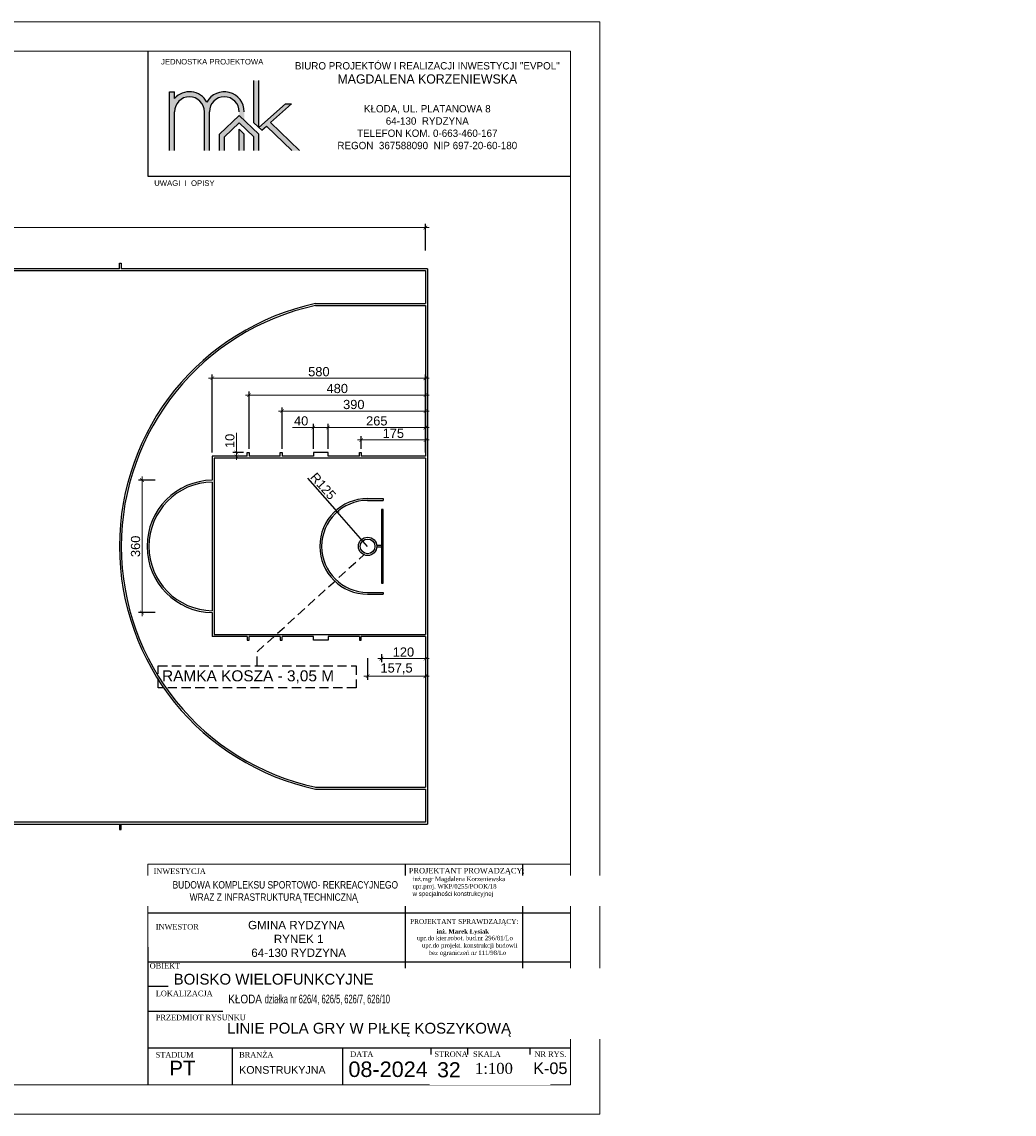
# Model space of a CAD drawing. Header units: millimetres. Extents: x 84430 to 404885, y 51857 to 208651.
# Tile 5 of 8: x 96489 to 99189, y 52821 to 55791. Entities that reach past the tile are written whole.
import ezdxf

# ---------------------------------------------------------------- set-up
doc = ezdxf.new("R2010")
doc.units = ezdxf.units.MM
doc.header["$LTSCALE"] = 100
doc.linetypes.add('DASHED2', pattern=[0.375, 0.25, -0.125])
for name, color, linetype in [('! OPISY', 4, 'Continuous'), ('6.Kosz', 152, 'Continuous'), ('Drzwi', 1, 'Continuous'), ('Okno', 4, 'Continuous'), ('Warstwa1', 1, 'Continuous'), ('Warstwa4', 4, 'Continuous'), ('Ściany', 1, 'Continuous')]:
    doc.layers.add(name, color=color, linetype=linetype)
doc.layers.add('Wentyl', color=4, linetype='Continuous', lineweight=18)
doc.styles.add('styl1', font='ARIAL.TTF', dxfattribs={"height": 25})
doc.styles.add('styl3', font='TIMES.TTF', dxfattribs={"height": 200})
doc.styles.add('styl4', font='TIMES.TTF', dxfattribs={"height": 600})
doc.styles.add('style4', font='TIMES.TTF', dxfattribs={"height": 15})
doc.dimstyles.new('ISO-25', dxfattribs={"dimtxt": 2.5, "dimasz": 2.5, "dimexe": 1.25, "dimexo": 0.625, "dimtad": 1, "dimtxsty": 'Standard', "dimcen": 2.5, "dimadec": 0, "dimazin": 0, "dimtfac": 1, "dimtmove": 0, "dimatfit": 3, "dimfxl": 1, "dimarcsym": 0})
doc.dimstyles.new('ISO-25$0', dxfattribs={"dimtxt": 10, "dimasz": 10, "dimexe": 5, "dimexo": 12, "dimgap": 2, "dimtad": 1, "dimdec": 0, "dimtxsty": 'Standard', "dimblk": 'ARCHTICK', "dimcen": 2.5, "dimdle": 5, "dimadec": 0, "dimazin": 0, "dimtfac": 1, "dimtdec": 0, "dimtmove": 0, "dimatfit": 3, "dimfxl": 1, "dimlwd": 0, "dimarcsym": 0})

# ---------------------------------------------------------------- blocks, each defined once
blk = doc.blocks.new('_ArchTick')
at = {"layer": 'Ściany', "color": 0, "const_width": 0.15}
blk.add_lwpolyline([(-0.5, -0.5), (0.5, 0.5)], dxfattribs=at)
blk = doc.blocks.new('*D145')
at = {"layer": '6.Kosz', "color": 1, "lineweight": 0}
blk.add_line((97597.2, 54059.3), (97457.2, 54059.3), dxfattribs=at)
at = {"layer": '6.Kosz', "color": 1, "lineweight": -2}
for p, q in [((97467.2, 54071.6), (97467.2, 54049.3)), ((97587.2, 54071.2), (97587.2, 54049.3))]:
    blk.add_line(p, q, dxfattribs=at)
at = {"layer": 'Defpoints', "color": 0}
for p in [(97467.2, 54081.6), (97467.2, 54059.3), (97587.2, 54081.2)]:
    blk.add_point(p, dxfattribs=at)
at = {"layer": '6.Kosz', "color": 1, "lineweight": 0, "xscale": 10, "yscale": 10, "zscale": 10, "rotation": 180}
blk.add_blockref('_ArchTick', (97467.2, 54059.3), dxfattribs=at)
at = {"layer": '6.Kosz', "color": 1, "lineweight": 0, "xscale": 10, "yscale": 10, "zscale": 10}
blk.add_blockref('_ArchTick', (97587.2, 54059.3), dxfattribs=at)
at = {"layer": '6.Kosz', "color": 4, "insert": (97527.2, 54077), "char_height": 25, "attachment_point": 5, "style": 'styl1'}
blk.add_mtext('120', dxfattribs=at)
blk = doc.blocks.new('*D146')
at = {"layer": '6.Kosz', "color": 1, "lineweight": -2}
for p, q in [((97429.7, 54060.5), (97429.7, 54001.6)), ((97587.2, 54061.2), (97587.2, 54001.6))]:
    blk.add_line(p, q, dxfattribs=at)
at = {"layer": '6.Kosz', "color": 1, "lineweight": 0}
blk.add_line((97597.2, 54011.6), (97419.7, 54011.6), dxfattribs=at)
at = {"layer": 'Defpoints', "color": 0}
for p in [(97429.7, 54070.5), (97587.2, 54071.2), (97429.7, 54011.6)]:
    blk.add_point(p, dxfattribs=at)
at = {"layer": '6.Kosz', "color": 1, "lineweight": 0, "xscale": 10, "yscale": 10, "zscale": 10, "rotation": 180}
blk.add_blockref('_ArchTick', (97429.7, 54011.6), dxfattribs=at)
at = {"layer": '6.Kosz', "color": 1, "lineweight": 0, "xscale": 10, "yscale": 10, "zscale": 10}
blk.add_blockref('_ArchTick', (97587.2, 54011.6), dxfattribs=at)
at = {"layer": '6.Kosz', "color": 4, "insert": (97508.5, 54031.6), "char_height": 25, "attachment_point": 5, "style": 'styl1'}
blk.add_mtext('157,5', dxfattribs=at)
blk = doc.blocks.new('*D147')
at = {"layer": '6.Kosz', "color": 1, "lineweight": -2}
for p in [(97265.9, 54549.9), (97429.7, 54364.5)]:
    blk.add_line(p, (97347, 54458.1), dxfattribs=at)
at = {"layer": 'Defpoints', "color": 0}
for p in [(97347, 54458.1), (97429.7, 54364.5)]:
    blk.add_point(p, dxfattribs=at)
at = {"layer": '6.Kosz', "color": 1, "lineweight": -2, "xscale": 10, "yscale": 10, "zscale": 10, "rotation": 311.4705623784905}
blk.add_blockref('_ArchTick', (97347, 54458.1), dxfattribs=at)
at = {"layer": '6.Kosz', "color": 4, "insert": (97308.8, 54528.2), "char_height": 25, "attachment_point": 5, "rotation": 311.4706, "style": 'styl1'}
blk.add_mtext('R125', dxfattribs=at)
blk = doc.blocks.new('*D148')
at = {"layer": '6.Kosz', "color": 1, "lineweight": 0}
blk.add_line((97402.2, 54653.9), (97597.2, 54653.9), dxfattribs=at)
at = {"layer": '6.Kosz', "color": 1, "lineweight": -2}
for p, q in [((97412.2, 54629.5), (97412.2, 54663.9)), ((97587.2, 54634.9), (97587.2, 54663.9))]:
    blk.add_line(p, q, dxfattribs=at)
at = {"layer": 'Defpoints', "color": 0}
for p in [(97587.2, 54653.9), (97412.2, 54619.5), (97587.2, 54624.9)]:
    blk.add_point(p, dxfattribs=at)
at = {"layer": '6.Kosz', "color": 1, "lineweight": 0, "xscale": 10, "yscale": 10, "zscale": 10, "rotation": 180}
blk.add_blockref('_ArchTick', (97412.2, 54653.9), dxfattribs=at)
at = {"layer": '6.Kosz', "color": 1, "lineweight": 0, "xscale": 10, "yscale": 10, "zscale": 10}
blk.add_blockref('_ArchTick', (97587.2, 54653.9), dxfattribs=at)
at = {"layer": '6.Kosz', "color": 4, "insert": (97499.7, 54671.7), "char_height": 25, "attachment_point": 5, "style": 'styl1'}
blk.add_mtext('175', dxfattribs=at)
blk = doc.blocks.new('*D149')
at = {"layer": '6.Kosz', "color": 1, "lineweight": 0}
blk.add_line((97312.2, 54687.7), (97597.2, 54687.7), dxfattribs=at)
at = {"layer": '6.Kosz', "color": 1, "lineweight": -2}
for p, q in [((97322.2, 54629.5), (97322.2, 54697.7)), ((97587.2, 54644.9), (97587.2, 54697.7))]:
    blk.add_line(p, q, dxfattribs=at)
at = {"layer": 'Defpoints', "color": 0}
for p in [(97587.2, 54687.7), (97322.2, 54619.5), (97587.2, 54634.9)]:
    blk.add_point(p, dxfattribs=at)
at = {"layer": '6.Kosz', "color": 1, "lineweight": 0, "xscale": 10, "yscale": 10, "zscale": 10, "rotation": 180}
blk.add_blockref('_ArchTick', (97322.2, 54687.7), dxfattribs=at)
at = {"layer": '6.Kosz', "color": 1, "lineweight": 0, "xscale": 10, "yscale": 10, "zscale": 10}
blk.add_blockref('_ArchTick', (97587.2, 54687.7), dxfattribs=at)
at = {"layer": '6.Kosz', "color": 4, "insert": (97454.7, 54705.5), "char_height": 25, "attachment_point": 5, "style": 'styl1'}
blk.add_mtext('265', dxfattribs=at)
blk = doc.blocks.new('*D150')
at = {"layer": '6.Kosz', "color": 1, "lineweight": 0}
for p, q in [((97282.2, 54687.7), (97225.5, 54687.7)), ((97332.2, 54687.7), (97282.2, 54687.7))]:
    blk.add_line(p, q, dxfattribs=at)
at = {"layer": '6.Kosz', "color": 1, "lineweight": -2}
for p, q in [((97282.2, 54629.5), (97282.2, 54697.7)), ((97322.2, 54639.5), (97322.2, 54697.7))]:
    blk.add_line(p, q, dxfattribs=at)
at = {"layer": 'Defpoints', "color": 0}
for p in [(97282.2, 54687.7), (97282.2, 54619.5), (97322.2, 54629.5)]:
    blk.add_point(p, dxfattribs=at)
at = {"layer": '6.Kosz', "color": 1, "lineweight": 0, "xscale": 10, "yscale": 10, "zscale": 10, "rotation": 180}
blk.add_blockref('_ArchTick', (97282.2, 54687.7), dxfattribs=at)
at = {"layer": '6.Kosz', "color": 1, "lineweight": 0, "xscale": 10, "yscale": 10, "zscale": 10}
blk.add_blockref('_ArchTick', (97322.2, 54687.7), dxfattribs=at)
at = {"layer": '6.Kosz', "color": 4, "insert": (97248.9, 54705.5), "char_height": 25, "attachment_point": 5, "style": 'styl1'}
blk.add_mtext('40', dxfattribs=at)
blk = doc.blocks.new('*D151')
at = {"layer": '6.Kosz', "color": 1, "lineweight": -2}
for p, q in [((97197.2, 54629.5), (97197.2, 54742.4)), ((97587.2, 54619.5), (97587.2, 54742.4))]:
    blk.add_line(p, q, dxfattribs=at)
at = {"layer": '6.Kosz', "color": 1, "lineweight": 0}
blk.add_line((97187.2, 54732.4), (97597.2, 54732.4), dxfattribs=at)
at = {"layer": 'Defpoints', "color": 0}
for p in [(97587.2, 54732.4), (97197.2, 54619.5), (97587.2, 54609.5)]:
    blk.add_point(p, dxfattribs=at)
at = {"layer": '6.Kosz', "color": 1, "lineweight": 0, "xscale": 10, "yscale": 10, "zscale": 10, "rotation": 180}
blk.add_blockref('_ArchTick', (97197.2, 54732.4), dxfattribs=at)
at = {"layer": '6.Kosz', "color": 1, "lineweight": 0, "xscale": 10, "yscale": 10, "zscale": 10}
blk.add_blockref('_ArchTick', (97587.2, 54732.4), dxfattribs=at)
at = {"layer": '6.Kosz', "color": 4, "insert": (97392.2, 54750.1), "char_height": 25, "attachment_point": 5, "style": 'styl1'}
blk.add_mtext('390', dxfattribs=at)
blk = doc.blocks.new('*D152')
at = {"layer": '6.Kosz', "color": 1, "lineweight": 0}
blk.add_line((97097.2, 54775.8), (97597.2, 54775.8), dxfattribs=at)
at = {"layer": '6.Kosz', "color": 1, "lineweight": -2}
for p, q in [((97107.2, 54629.5), (97107.2, 54785.8)), ((97587.2, 54629.5), (97587.2, 54785.8))]:
    blk.add_line(p, q, dxfattribs=at)
at = {"layer": 'Defpoints', "color": 0}
for p in [(97587.2, 54775.8), (97107.2, 54619.5), (97587.2, 54619.5)]:
    blk.add_point(p, dxfattribs=at)
at = {"layer": '6.Kosz', "color": 1, "lineweight": 0, "xscale": 10, "yscale": 10, "zscale": 10, "rotation": 180}
blk.add_blockref('_ArchTick', (97107.2, 54775.8), dxfattribs=at)
at = {"layer": '6.Kosz', "color": 1, "lineweight": 0, "xscale": 10, "yscale": 10, "zscale": 10}
blk.add_blockref('_ArchTick', (97587.2, 54775.8), dxfattribs=at)
at = {"layer": '6.Kosz', "color": 4, "insert": (97347.2, 54793.6), "char_height": 25, "attachment_point": 5, "style": 'styl1'}
blk.add_mtext('480', dxfattribs=at)
blk = doc.blocks.new('*D153')
at = {"layer": '6.Kosz', "color": 1, "lineweight": -2}
for p, q in [((97007.2, 54619.5), (97007.2, 54831.7)), ((97587.2, 54639.5), (97587.2, 54831.7))]:
    blk.add_line(p, q, dxfattribs=at)
at = {"layer": '6.Kosz', "color": 1, "lineweight": 0}
blk.add_line((96997.2, 54821.7), (97597.2, 54821.7), dxfattribs=at)
at = {"layer": 'Defpoints', "color": 0}
for p in [(97587.2, 54821.7), (97587.2, 54629.5), (97007.2, 54609.5)]:
    blk.add_point(p, dxfattribs=at)
at = {"layer": '6.Kosz', "color": 1, "lineweight": 0, "xscale": 10, "yscale": 10, "zscale": 10, "rotation": 180}
blk.add_blockref('_ArchTick', (97007.2, 54821.7), dxfattribs=at)
at = {"layer": '6.Kosz', "color": 1, "lineweight": 0, "xscale": 10, "yscale": 10, "zscale": 10}
blk.add_blockref('_ArchTick', (97587.2, 54821.7), dxfattribs=at)
at = {"layer": '6.Kosz', "color": 4, "insert": (97297.2, 54839.4), "char_height": 25, "attachment_point": 5, "style": 'styl1'}
blk.add_mtext('580', dxfattribs=at)
blk = doc.blocks.new('*D154')
at = {"layer": '6.Kosz', "color": 1, "lineweight": 0}
for p, q in [((97072.9, 54619.5), (97072.9, 54672.8)), ((97072.9, 54599.5), (97072.9, 54619.5))]:
    blk.add_line(p, q, dxfattribs=at)
at = {"layer": '6.Kosz', "color": 1, "lineweight": -2}
for p, q in [((97092.2, 54619.5), (97062.9, 54619.5)), ((97092.2, 54609.5), (97062.9, 54609.5))]:
    blk.add_line(p, q, dxfattribs=at)
at = {"layer": 'Defpoints', "color": 0}
for p in [(97072.9, 54619.5), (97102.2, 54619.5), (97102.2, 54609.5)]:
    blk.add_point(p, dxfattribs=at)
at = {"layer": '6.Kosz', "color": 1, "lineweight": 0, "xscale": 10, "yscale": 10, "zscale": 10}
for p, rotation in [((97072.9, 54619.5), 90), ((97072.9, 54609.5), 270)]:
    blk.add_blockref('_ArchTick', p, dxfattribs=dict(at, rotation=rotation))
at = {"layer": '6.Kosz', "color": 4, "insert": (97055.1, 54651.2), "char_height": 25, "attachment_point": 5, "rotation": 90, "style": 'styl1'}
blk.add_mtext('10', dxfattribs=at)
blk = doc.blocks.new('*D156')
at = {"layer": '6.Kosz', "color": 1, "lineweight": 0}
blk.add_line((94777.2, 55231.3), (97597.2, 55231.3), dxfattribs=at)
at = {"layer": '6.Kosz', "color": 1, "lineweight": -2}
for p, q in [((94787.2, 55169.3), (94787.2, 55241.3)), ((97587.2, 55169.3), (97587.2, 55241.3))]:
    blk.add_line(p, q, dxfattribs=at)
at = {"layer": 'Defpoints', "color": 0}
for p in [(97587.2, 55231.3), (94787.2, 55159.3), (97587.2, 55159.3)]:
    blk.add_point(p, dxfattribs=at)
at = {"layer": '6.Kosz', "color": 1, "lineweight": 0, "xscale": 10, "yscale": 10, "zscale": 10, "rotation": 180}
blk.add_blockref('_ArchTick', (94787.2, 55231.3), dxfattribs=at)
at = {"layer": '6.Kosz', "color": 1, "lineweight": 0, "xscale": 10, "yscale": 10, "zscale": 10}
blk.add_blockref('_ArchTick', (97587.2, 55231.3), dxfattribs=at)
at = {"layer": '6.Kosz', "color": 4, "insert": (96187.2, 55249.1), "char_height": 25, "attachment_point": 5, "style": 'styl1'}
blk.add_mtext('2800', dxfattribs=at)
blk = doc.blocks.new('*D157')
at = {"layer": '6.Kosz', "color": 1, "lineweight": -2}
for p, q in [((96851.6, 54544.5), (96806.3, 54544.5)), ((96851.6, 54184.5), (96806.3, 54184.5))]:
    blk.add_line(p, q, dxfattribs=at)
at = {"layer": '6.Kosz', "color": 1, "lineweight": 0}
blk.add_line((96816.3, 54554.5), (96816.3, 54174.5), dxfattribs=at)
at = {"layer": 'Defpoints', "color": 0}
for p in [(96861.6, 54544.5), (96816.3, 54184.5), (96861.6, 54184.5)]:
    blk.add_point(p, dxfattribs=at)
at = {"layer": '6.Kosz', "color": 1, "lineweight": 0, "xscale": 10, "yscale": 10, "zscale": 10}
for p, rotation in [((96816.3, 54544.5), 90), ((96816.3, 54184.5), 270)]:
    blk.add_blockref('_ArchTick', p, dxfattribs=dict(at, rotation=rotation))
at = {"layer": '6.Kosz', "color": 4, "insert": (96798.5, 54364.5), "char_height": 25, "attachment_point": 5, "rotation": 90, "style": 'styl1'}
blk.add_mtext('360', dxfattribs=at)

msp = doc.modelspace()

# ---------------------------------------------------------------- hatches: boundary and pattern name
h = msp.add_hatch(color=256)
h.paths.add_polyline_path([(96890.733, 55440.686), (96890.733, 55600.488), (96904.392, 55600.488), (96904.392, 55582.217, -0.51719898), (96992.445, 55572.573, -0.77390695), (97094.157, 55546.218), (97094.157, 55523.167), (97080.499, 55536.239), (97080.499, 55546.218, 1), (96999.274, 55546.218), (96999.274, 55440.686), (96985.616, 55440.686), (96985.616, 55546.218, 1), (96904.392, 55546.218), (96904.392, 55440.686)])
h.paths.add_polyline_path([(97141.671, 55495.72), (97154.469, 55507.104), (97223.867, 55440.686), (97244.564, 55440.686), (97165.195, 55516.646), (97222.307, 55567.45), (97206.606, 55567.45), (97134.108, 55502.959)])
h.paths.add_polyline_path([(97120.45, 55631.165), (97120.45, 55516.031), (97134.108, 55502.959), (97134.108, 55631.165)])
h.paths.add_polyline_path([(97080.499, 55440.686), (97080.499, 55498.404), (97094.157, 55485.332), (97094.157, 55440.686)])
h = msp.add_hatch(color=256)
h.paths.add_polyline_path([(96890.733, 55440.686), (96890.733, 55600.488), (96904.392, 55600.488), (96904.392, 55582.217, -0.51719898), (96992.445, 55572.573, -0.77390695), (97094.157, 55546.218), (97094.157, 55523.167), (97080.499, 55536.239), (97080.499, 55546.218, 1), (96999.274, 55546.218), (96999.274, 55440.686), (96985.616, 55440.686), (96985.616, 55546.218, 1), (96904.392, 55546.218), (96904.392, 55440.686)])
h.paths.add_polyline_path([(97141.671, 55495.72), (97154.469, 55507.104), (97223.867, 55440.686), (97244.564, 55440.686), (97165.195, 55516.646), (97222.307, 55567.45), (97206.606, 55567.45), (97134.108, 55502.959)])
h.paths.add_polyline_path([(97120.45, 55631.165), (97120.45, 55516.031), (97134.108, 55502.959), (97134.108, 55631.165)])
h.paths.add_polyline_path([(97080.499, 55440.686), (97080.499, 55498.404), (97094.157, 55485.332), (97094.157, 55440.686)])
h = msp.add_hatch(color=256)
h.paths.add_polyline_path([(96890.733, 55440.686), (96890.733, 55600.488), (96904.392, 55600.488), (96904.392, 55582.217, -0.51719898), (96992.445, 55572.573, -0.77390695), (97094.157, 55546.218), (97094.157, 55523.167), (97080.499, 55536.239), (97080.499, 55546.218, 1), (96999.274, 55546.218), (96999.274, 55440.686), (96985.616, 55440.686), (96985.616, 55546.218, 1), (96904.392, 55546.218), (96904.392, 55440.686)])
h.paths.add_polyline_path([(97141.671, 55495.72), (97154.469, 55507.104), (97223.867, 55440.686), (97244.564, 55440.686), (97165.195, 55516.646), (97222.307, 55567.45), (97206.606, 55567.45), (97134.108, 55502.959)])
h.paths.add_polyline_path([(97120.45, 55631.165), (97120.45, 55516.031), (97134.108, 55502.959), (97134.108, 55631.165)])
h.paths.add_polyline_path([(97080.499, 55440.686), (97080.499, 55498.404), (97094.157, 55485.332), (97094.157, 55440.686)])
h = msp.add_hatch(color=256)
h.paths.add_polyline_path([(96890.733, 55440.686), (96890.733, 55600.488), (96904.392, 55600.488), (96904.392, 55582.217, -0.51719898), (96992.445, 55572.573, -0.77390695), (97094.157, 55546.218), (97094.157, 55523.167), (97080.499, 55536.239), (97080.499, 55546.218, 1), (96999.274, 55546.218), (96999.274, 55440.686), (96985.616, 55440.686), (96985.616, 55546.218, 1), (96904.392, 55546.218), (96904.392, 55440.686)])
h.paths.add_polyline_path([(97141.671, 55495.72), (97154.469, 55507.104), (97223.867, 55440.686), (97244.564, 55440.686), (97165.195, 55516.646), (97222.307, 55567.45), (97206.606, 55567.45), (97134.108, 55502.959)])
h.paths.add_polyline_path([(97120.45, 55631.165), (97120.45, 55516.031), (97134.108, 55502.959), (97134.108, 55631.165)])
h.paths.add_polyline_path([(97080.499, 55440.686), (97080.499, 55498.404), (97094.157, 55485.332), (97094.157, 55440.686)])
msp.add_hatch(color=132).paths.add_polyline_path([(97026.89, 55440.686), (97026.89, 55484.932), (97080.499, 55536.239), (97094.157, 55523.167), (97134.108, 55484.932), (97134.108, 55440.686), (97120.45, 55440.686), (97120.45, 55478.195), (97080.499, 55516.431), (97040.548, 55478.195), (97040.548, 55440.686)])
msp.add_hatch(color=132).paths.add_polyline_path([(97026.89, 55440.686), (97026.89, 55484.932), (97080.499, 55536.239), (97094.157, 55523.167), (97134.108, 55484.932), (97134.108, 55440.686), (97120.45, 55440.686), (97120.45, 55478.195), (97080.499, 55516.431), (97040.548, 55478.195), (97040.548, 55440.686)])
msp.add_hatch(color=132).paths.add_polyline_path([(97026.89, 55440.686), (97026.89, 55484.932), (97080.499, 55536.239), (97094.157, 55523.167), (97134.108, 55484.932), (97134.108, 55440.686), (97120.45, 55440.686), (97120.45, 55478.195), (97080.499, 55516.431), (97040.548, 55478.195), (97040.548, 55440.686)])
msp.add_hatch(color=132).paths.add_polyline_path([(97026.89, 55440.686), (97026.89, 55484.932), (97080.499, 55536.239), (97094.157, 55523.167), (97134.108, 55484.932), (97134.108, 55440.686), (97120.45, 55440.686), (97120.45, 55478.195), (97080.499, 55516.431), (97040.548, 55478.195), (97040.548, 55440.686)])

# ---------------------------------------------------------------- linework, layer by layer
for p, q in [((97120.45, 55516.031), (97120.45, 55631.165)), ((97120.45, 55516.031), (97120.45, 55631.165)), ((97120.45, 55516.031), (97120.45, 55631.165)), ((97120.45, 55516.031), (97120.45, 55631.165)), ((97134.108, 55502.959), (97134.108, 55631.165)), ((97134.108, 55502.959), (97134.108, 55631.165)), ((97134.108, 55502.959), (97134.108, 55631.165)), ((97134.108, 55502.959), (97134.108, 55631.165)), ((96890.733, 55440.686), (96890.733, 55600.488)), ((96890.733, 55600.488), (96904.392, 55600.488)), ((96890.733, 55440.686), (96890.733, 55600.488)), ((96890.733, 55600.488), (96904.392, 55600.488)), ((96890.733, 55600.488), (96904.392, 55600.488)), ((96890.733, 55440.686), (96890.733, 55600.488)), ((96890.733, 55600.488), (96904.392, 55600.488)), ((96890.733, 55440.686), (96890.733, 55600.488)), ((96904.392, 55582.217), (96904.392, 55600.488)), ((96904.392, 55582.217), (96904.392, 55600.488)), ((96904.392, 55582.217), (96904.392, 55600.488)), ((96904.392, 55582.217), (96904.392, 55600.488)), ((96904.392, 55440.686), (96904.392, 55546.218)), ((96904.392, 55440.686), (96904.392, 55546.218)), ((96904.392, 55440.686), (96904.392, 55546.218)), ((96904.392, 55440.686), (96904.392, 55546.218)), ((96985.616, 55440.686), (96985.616, 55546.218)), ((96985.616, 55440.686), (96985.616, 55546.218)), ((96985.616, 55440.686), (96985.616, 55546.218)), ((96985.616, 55440.686), (96985.616, 55546.218)), ((96999.274, 55440.686), (96999.274, 55546.218)), ((96999.274, 55440.686), (96999.274, 55546.218)), ((96999.274, 55440.686), (96999.274, 55546.218)), ((96999.274, 55440.686), (96999.274, 55546.218)), ((97134.108, 55502.959), (97206.606, 55567.45)), ((97134.108, 55502.959), (97206.606, 55567.45)), ((97134.108, 55502.959), (97206.606, 55567.45)), ((97134.108, 55502.959), (97206.606, 55567.45)), ((97165.195, 55516.646), (97222.307, 55567.45)), ((97165.195, 55516.646), (97222.307, 55567.45)), ((97165.195, 55516.646), (97222.307, 55567.45)), ((97165.195, 55516.646), (97222.307, 55567.45)), ((97206.606, 55567.45), (97222.307, 55567.45)), ((97206.606, 55567.45), (97222.307, 55567.45)), ((97206.606, 55567.45), (97222.307, 55567.45)), ((97206.606, 55567.45), (97222.307, 55567.45)), ((97120.45, 55516.031), (97141.671, 55495.72)), ((97120.45, 55516.031), (97141.671, 55495.72)), ((97120.45, 55516.031), (97141.671, 55495.72)), ((97120.45, 55516.031), (97141.671, 55495.72)), ((97165.195, 55516.646), (97244.564, 55440.686)), ((97165.195, 55516.646), (97244.564, 55440.686)), ((97165.195, 55516.646), (97244.564, 55440.686)), ((97165.195, 55516.646), (97244.564, 55440.686)), ((97080.499, 55440.686), (97080.499, 55498.404)), ((97080.499, 55498.404), (97094.157, 55485.332)), ((97080.499, 55440.686), (97080.499, 55498.404)), ((97080.499, 55498.404), (97094.157, 55485.332)), ((97080.499, 55498.404), (97094.157, 55485.332)), ((97080.499, 55440.686), (97080.499, 55498.404)), ((97080.499, 55498.404), (97094.157, 55485.332)), ((97080.499, 55440.686), (97080.499, 55498.404)), ((97094.157, 55440.686), (97094.157, 55485.332)), ((97094.157, 55440.686), (97094.157, 55485.332)), ((97094.157, 55440.686), (97094.157, 55485.332)), ((97094.157, 55440.686), (97094.157, 55485.332)), ((97141.671, 55495.72), (97154.469, 55507.104)), ((97141.671, 55495.72), (97154.469, 55507.104)), ((97141.671, 55495.72), (97154.469, 55507.104)), ((97141.671, 55495.72), (97154.469, 55507.104)), ((97154.469, 55507.104), (97223.867, 55440.686)), ((97154.469, 55507.104), (97223.867, 55440.686)), ((97154.469, 55507.104), (97223.867, 55440.686)), ((97154.469, 55507.104), (97223.867, 55440.686))]:
    msp.add_line(p, q)
at = {"color": 132}
for p, q in [((97080.499, 55536.239), (97026.89, 55484.932)), ((97080.499, 55536.239), (97026.89, 55484.932)), ((97080.499, 55536.239), (97026.89, 55484.932)), ((97080.499, 55536.239), (97026.89, 55484.932)), ((97080.499, 55516.431), (97040.548, 55478.195)), ((97080.499, 55516.431), (97040.548, 55478.195)), ((97080.499, 55516.431), (97040.548, 55478.195)), ((97080.499, 55516.431), (97040.548, 55478.195)), ((97080.499, 55536.239), (97134.108, 55484.932)), ((97080.499, 55536.239), (97134.108, 55484.932)), ((97080.499, 55536.239), (97134.108, 55484.932)), ((97080.499, 55536.239), (97134.108, 55484.932)), ((97080.499, 55516.431), (97120.45, 55478.195)), ((97080.499, 55516.431), (97120.45, 55478.195)), ((97080.499, 55516.431), (97120.45, 55478.195)), ((97080.499, 55516.431), (97120.45, 55478.195)), ((97026.89, 55440.686), (97026.89, 55484.932)), ((97026.89, 55440.686), (97026.89, 55484.932)), ((97026.89, 55440.686), (97026.89, 55484.932)), ((97026.89, 55440.686), (97026.89, 55484.932)), ((97134.108, 55440.686), (97134.108, 55484.932)), ((97134.108, 55440.686), (97134.108, 55484.932)), ((97134.108, 55440.686), (97134.108, 55484.932)), ((97134.108, 55440.686), (97134.108, 55484.932)), ((97040.548, 55440.686), (97040.548, 55478.195)), ((97040.548, 55440.686), (97040.548, 55478.195)), ((97040.548, 55440.686), (97040.548, 55478.195)), ((97040.548, 55440.686), (97040.548, 55478.195)), ((97120.45, 55440.686), (97120.45, 55478.195)), ((97120.45, 55440.686), (97120.45, 55478.195)), ((97120.45, 55440.686), (97120.45, 55478.195)), ((97120.45, 55440.686), (97120.45, 55478.195))]:
    msp.add_line(p, q, dxfattribs=at)
for centre, radius, start, end in [((96945.004, 55546.218), 54.271, 29.053853, 138.445689), ((96945.004, 55546.218), 54.271, 29.053853, 138.445689), ((96945.004, 55546.218), 54.271, 29.053853, 138.445689), ((96945.004, 55546.218), 54.271, 29.053853, 138.445689), ((97039.887, 55546.218), 54.271, 0, 150.946147), ((97039.887, 55546.218), 54.271, 0, 150.946147), ((97039.887, 55546.218), 54.271, 0, 150.946147), ((97039.887, 55546.218), 54.271, 0, 150.946147), ((96945.004, 55546.218), 40.612, 0, 180), ((96945.004, 55546.218), 40.612, 0, 180), ((96945.004, 55546.218), 40.612, 0, 180), ((96945.004, 55546.218), 40.612, 0, 180), ((97039.887, 55546.218), 40.612, 0, 180), ((97039.887, 55546.218), 40.612, 0, 180), ((97039.887, 55546.218), 40.612, 0, 180), ((97039.887, 55546.218), 40.612, 0, 180)]:
    msp.add_arc(centre, radius, start, end)
at = {"layer": '6.Kosz', "linetype": 'ByBlock'}
for p, q in [((96754.749, 55119.468), (96189.749, 55119.468)), ((97592.249, 55119.468), (96759.749, 55119.468)), ((97592.249, 55119.468), (97592.249, 53609.468)), ((96189.749, 53609.468), (96687.249, 53609.468)), ((96687.249, 53609.468), (97592.249, 53609.468))]:
    msp.add_line(p, q, dxfattribs=at)
at = {"layer": '6.Kosz'}
for p, q in [((96189.749, 55114.468), (97587.249, 55114.468)), ((97587.249, 55114.468), (97587.249, 55024.468)), ((97288.249, 55024.468), (97587.249, 55024.468)), ((97288.249, 55019.468), (97587.249, 55019.468)), ((97587.249, 55019.468), (97587.249, 54609.468)), ((97322.249, 54619.468), (97282.249, 54619.468)), ((97282.249, 54619.468), (97282.249, 54609.468)), ((97322.249, 54609.468), (97322.249, 54619.468)), ((97007.249, 54609.468), (97007.249, 54544.451)), ((97102.249, 54609.468), (97007.249, 54609.468)), ((97587.249, 54604.468), (97012.249, 54604.468)), ((97012.249, 54604.468), (97012.249, 54124.468)), ((97192.249, 54609.468), (97107.249, 54609.468)), ((97282.249, 54609.468), (97197.249, 54609.468)), ((97407.249, 54609.468), (97322.249, 54609.468)), ((97587.249, 54609.468), (97412.249, 54609.468)), ((97587.249, 54604.468), (97587.249, 54124.468)), ((97007.249, 54539.45), (97007.249, 54189.486)), ((97429.749, 54494.468), (97472.249, 54494.468)), ((97429.749, 54489.468), (97472.249, 54489.468)), ((97472.249, 54494.468), (97472.249, 54489.468)), ((97467.249, 54366.968), (97454.624, 54366.968)), ((97467.249, 54361.968), (97454.624, 54361.968)), ((97429.749, 54239.468), (97472.249, 54239.468)), ((97429.749, 54234.468), (97472.249, 54234.468)), ((97472.249, 54239.468), (97472.249, 54234.468)), ((97007.249, 54184.486), (97007.249, 54119.468)), ((97102.249, 54119.468), (97007.249, 54119.468)), ((97012.249, 54124.468), (97587.249, 54124.468)), ((97192.249, 54119.468), (97107.249, 54119.468)), ((97282.249, 54119.468), (97197.249, 54119.468)), ((97282.249, 54109.468), (97282.249, 54119.468)), ((97322.249, 54119.468), (97322.249, 54109.468)), ((97407.249, 54119.468), (97322.249, 54119.468)), ((97587.249, 54119.468), (97412.249, 54119.468)), ((97587.249, 54119.468), (97587.249, 53709.468)), ((97322.249, 54109.468), (97282.249, 54109.468)), ((97288.249, 53709.468), (97587.249, 53709.468)), ((97288.249, 53704.468), (97587.249, 53704.468)), ((97587.249, 53704.468), (97587.249, 53614.468)), ((97587.249, 53614.468), (96189.749, 53614.468))]:
    msp.add_line(p, q, dxfattribs=at)
for points in [[(96754.749, 55119.468), (96754.749, 55134.468), (96759.749, 55134.468), (96759.749, 55119.468)], [(97102.249, 54609.468), (97102.249, 54619.468), (97107.249, 54619.468), (97107.249, 54609.468)], [(97192.249, 54609.468), (97192.249, 54619.468), (97197.249, 54619.468), (97197.249, 54609.468)], [(97407.249, 54609.468), (97407.249, 54619.468), (97412.249, 54619.468), (97412.249, 54609.468)], [(97102.249, 54119.468), (97102.249, 54109.468), (97107.249, 54109.468), (97107.249, 54119.468)], [(97192.249, 54119.468), (97192.249, 54109.468), (97197.249, 54109.468), (97197.249, 54119.468)], [(97407.249, 54119.468), (97407.249, 54109.468), (97412.249, 54109.468), (97412.249, 54119.468)], [(96754.749, 53609.468), (96754.749, 53594.468), (96759.749, 53594.468), (96759.749, 53609.468)]]:
    msp.add_lwpolyline(points, dxfattribs=at)
msp.add_lwpolyline([(97472.249, 54464.468), (97467.249, 54464.468), (97467.249, 54264.468), (97472.249, 54264.468)], close=True, dxfattribs=at)
for radius in [25, 20]:
    msp.add_circle((97429.749, 54364.468), radius, dxfattribs=at)
for centre, radius, start, end in [((97429.747, 54364.468), 674.997, 102.100472, 257.899528), ((97429.747, 54364.468), 669.997, 102.192157, 257.899528), ((97009.749, 54364.468), 180, 90.7958, 269.2042), ((97009.749, 54364.468), 175, 90.818539, 269.181461), ((97429.749, 54364.468), 130, 90, 270), ((97429.749, 54364.468), 125, 90, 270)]:
    msp.add_arc(centre, radius, start, end, dxfattribs=at)
at = {"layer": 'Drzwi', "color": 4, "linetype": 'Continuous'}
for p, q in [((97531.492, 53367.314), (96831.492, 53367.314)), ((97531.492, 53233.98), (96831.492, 53233.98)), ((97981.492, 53233.98), (97531.492, 53233.98))]:
    msp.add_line(p, q, dxfattribs=at)
at = {"layer": 'Warstwa1', "linetype": 'DASHED2'}
for p, q in [((97129.302, 54077.718), (97419.507, 54341.663)), ((97129.302, 54040.065), (97129.302, 54077.718))]:
    msp.add_line(p, q, dxfattribs=at)
msp.add_lwpolyline([(96860.049, 54040.065), (97398.556, 54040.065), (97398.556, 53980.1), (96860.049, 53980.1)], close=True, dxfattribs=at)
at = {"layer": 'Warstwa4'}
for p, q in [((96831.492, 55710.754), (96831.492, 55370.754)), ((96831.492, 55710.754), (96831.492, 55370.754)), ((96831.492, 55710.754), (96831.492, 55370.754)), ((96831.492, 55710.754), (96831.492, 55370.754)), ((96831.492, 55370.754), (97981.492, 55370.754)), ((96831.492, 55370.754), (97981.492, 55370.754)), ((96831.492, 55370.754), (97981.492, 55370.754)), ((96831.492, 55370.754), (97981.492, 55370.754)), ((96831.492, 55370.754), (97981.492, 55370.754)), ((96831.492, 55370.754), (97981.492, 55370.754)), ((97531.492, 53500.647), (97531.492, 53175.647)), ((97851.492, 53500.647), (97851.492, 53100.647)), ((97981.492, 53367.314), (97531.492, 53367.314)), ((96831.492, 53274.285), (96831.492, 52900.647)), ((97531.492, 53167.314), (96831.492, 53167.314)), ((97531.492, 53175.647), (97531.492, 53100.647)), ((96831.492, 53100.647), (97981.492, 53100.647)), ((96831.492, 53000.647), (97981.492, 53000.647)), ((97061.492, 53000.647), (97061.492, 52900.647)), ((97361.492, 53000.647), (97361.492, 52900.647)), ((97601.492, 53000.647), (97601.492, 52900.647)), ((97701.492, 53000.647), (97701.492, 52900.647)), ((97871.492, 53000.647), (97871.492, 52900.647))]:
    msp.add_line(p, q, dxfattribs=at)
at = {"layer": 'Wentyl'}
for p, q in [((98061.492, 52820.647), (98061.492, 55790.647)), ((97981.492, 53500.647), (96831.492, 53500.647)), ((97981.492, 53000.647), (97981.492, 53500.647))]:
    msp.add_line(p, q, dxfattribs=at)
msp.add_lwpolyline([(96831.492, 53500.647), (97981.492, 53500.647), (97981.492, 52900.647), (96831.492, 52900.647)], close=True, dxfattribs=at)

# ---------------------------------------------------------------- texts
at = {"layer": '! OPISY', "insert": (96867.808, 55689.788), "char_height": 15, "width": 470.4602, "attachment_point": 1, "style": 'styl3'}
msp.add_mtext('{\\fArial CE|b0|i0|c238|p34;JEDNOSTKA PROJEKTOWA}', dxfattribs=at)
msp.add_mtext('{\\fArial CE|b0|i0|c238|p34;JEDNOSTKA PROJEKTOWA}', dxfattribs=at)
msp.add_mtext('{\\fArial CE|b0|i0|c238|p34;JEDNOSTKA PROJEKTOWA}', dxfattribs=at)
msp.add_mtext('{\\fArial CE|b0|i0|c238|p34;JEDNOSTKA PROJEKTOWA}', dxfattribs=at)
at = {"layer": '! OPISY', "insert": (97093.616, 55681.134), "char_height": 25, "width": 996.9537, "attachment_point": 1}
msp.add_mtext('\\pxqc;{\\fEras Light ITC|b0|i0|c0|p34;\\H0.8x;BIURO PROJEKTÓW I REALIZACJI INWESTYCJI "EVPOL"\\P\\fEras Medium ITC|b0|i0|c0|p34;\\H1.25x;MAGDALENA KORZENIEWSKA\\P\\fEras Light ITC|b1|i0|c0|p34;\\P\\fEras Light ITC|b0|i0|c0|p34;\\H0.8x;KŁODA, UL. PLATANOWA 8\\P64-130  RYDZYNA\\PTELEFON KOM. 0-663-460-167\\PREGON  367588090  NIP 697-20-60-180}', dxfattribs=at)
msp.add_mtext('\\pxqc;{\\fEras Light ITC|b0|i0|c0|p34;\\H0.8x;BIURO PROJEKTÓW I REALIZACJI INWESTYCJI "EVPOL"\\P\\fEras Medium ITC|b0|i0|c0|p34;\\H1.25x;MAGDALENA KORZENIEWSKA\\P\\fEras Light ITC|b1|i0|c0|p34;\\P\\fEras Light ITC|b0|i0|c0|p34;\\H0.8x;KŁODA, UL. PLATANOWA 8\\P64-130  RYDZYNA\\PTELEFON KOM. 0-663-460-167\\PREGON  367588090  NIP 697-20-60-180}', dxfattribs=at)
msp.add_mtext('\\pxqc;{\\fEras Light ITC|b0|i0|c0|p34;\\H0.8x;BIURO PROJEKTÓW I REALIZACJI INWESTYCJI "EVPOL"\\P\\fEras Medium ITC|b0|i0|c0|p34;\\H1.25x;MAGDALENA KORZENIEWSKA\\P\\fEras Light ITC|b1|i0|c0|p34;\\P\\fEras Light ITC|b0|i0|c0|p34;\\H0.8x;KŁODA, UL. PLATANOWA 8\\P64-130  RYDZYNA\\PTELEFON KOM. 0-663-460-167\\PREGON  367588090  NIP 697-20-60-180}', dxfattribs=at)
msp.add_mtext('\\pxqc;{\\fEras Light ITC|b0|i0|c0|p34;\\H0.8x;BIURO PROJEKTÓW I REALIZACJI INWESTYCJI "EVPOL"\\P\\fEras Medium ITC|b0|i0|c0|p34;\\H1.25x;MAGDALENA KORZENIEWSKA\\P\\fEras Light ITC|b1|i0|c0|p34;\\P\\fEras Light ITC|b0|i0|c0|p34;\\H0.8x;KŁODA, UL. PLATANOWA 8\\P64-130  RYDZYNA\\PTELEFON KOM. 0-663-460-167\\PREGON  367588090  NIP 697-20-60-180}', dxfattribs=at)
at = {"layer": 'Drzwi', "color": 4, "linetype": 'Continuous', "insert": (96870.489, 54027.479), "char_height": 30, "width": 13036.77, "attachment_point": 1}
msp.add_mtext('{\\fArial|b0|i0|c238|p34;RAMKA KOSZA - 3,05 M}', dxfattribs=at)
at = {"layer": 'Okno', "insert": (96981.853, 53346.078), "char_height": 22.57493, "width": 1642.40072, "attachment_point": 1, "style": 'styl3'}
msp.add_mtext('{\\fArial|b0|i0|c238|p34;              GMINA RYDZYNA\\P                      RYNEK 1\\P               64-130 RYDZYNA}', dxfattribs=at)
at = {"layer": 'Warstwa4', "attachment_point": 1}
for s, insert, char_height, width, style in [('{\\fArial|b0|i0|c238|p34;UWAGI  I  OPISY}', (96849.238, 55359.651), 15, 470.4602, 'styl3'), ('{\\fTimes New Roman|b0|i0|c238|p18;INWESTYCJA}', (96847.373, 53488.735), 15, 203.942, 'styl3'), ('{\\fTimes New Roman|b0|i0|c238|p18;INWESTOR}', (96853.468, 53337.586), 15, 203.942, 'styl3'), ('{\\fTimes New Roman|b1|i0|c238|p18;      inż. Marek Łysiak}', (97589.609, 53323.504), 12, 566.333, 'styl3'), ('{\\fTimes New Roman|b0|i0|c238|p18;\\H0.909091x;           upr.do kier.robot. bud.nr 296/81/Lo\\P              upr.do projekt. konstrukcji budowli\\P                  bez ograniczeń nr 111/98/Lo\\P\\fArial|b0|i0|c0|p34;\\H1.1x; }', (97513.534, 53305.578), 13.2, 843.16, 'styl3'), ('{\\fTimes New Roman|b0|i0|c238|p18;OBIEKT}', (96836.825, 53231.432), 15, 203.942, 'styl3'), ('{\\fTimes New Roman|b0|i0|c238|p18;LOKALIZACJA}', (96853.468, 53156.317), 15, 203.942, 'styl3'), ('{\\fTimes New Roman|b0|i0|c238|p18;PRZEDMIOT RYSUNKU}', (96853.468, 53090.985), 15, 409.18096, 'styl3'), ('{\\fTimes New Roman|b0|i0|c238|p18;STADIUM}', (96853.025, 52989.496), 15, 203.942, 'styl3'), ('{\\fTimes New Roman|b0|i0|c238|p18;BRANŻA}', (97080.324, 52989.496), 15, 203.942, 'styl3'), ('{\\fTimes New Roman|b0|i0|c238|p18;DATA}', (97382.484, 52991.386), 15, 203.942, 'styl3'), ('{\\fTimes New Roman|b0|i0|c238|p18;STRONA}', (97611.505, 52991.386), 15, 203.942, 'styl3'), ('{\\fTimes New Roman|b0|i0|c238|p18;SKALA}', (97716.475, 52991.386), 15, 203.942, 'styl3'), ('{\\fArial|b0|i0|c238|p34;\\H1.929515x;  PT}', (96859.123, 52965.824), 20.7306, 912.8675, 'style4'), ('{\\farial|b0|i0|c238|p34;08\\farial|b0|i0|c0|p34;-2024}', (97377.484, 52963.81), 42.12, 295, 'styl3'), ('{\\fArial CE|b0|i0|c238|p34;KONSTRUKYJNA}', (97080.397, 52951.293), 20.7306, 912.8675, 'style4')]:
    msp.add_mtext(s, dxfattribs=dict(at, insert=insert, char_height=char_height, width=width, style=style))
at = {"layer": 'Warstwa4', "linetype": 'ByBlock', "width": 378.84799, "attachment_point": 1, "style": 'styl3'}
for s, insert, char_height in [('{\\fTimes New Roman|b0|i0|c238|p18;PROJEKTANT PROWADZĄCY:}', (97542.005, 53490.145), 15), ('{\\fTimes New Roman|b0|i0|c238|p18;PROJEKTANT SPRAWDZAJĄCY:}', (97545.157, 53351.016), 13)]:
    msp.add_mtext(s, dxfattribs=dict(at, insert=insert, char_height=char_height))
at = {"layer": 'Wentyl', "insert": (97552.07, 53466.175), "char_height": 12, "width": 530.88, "attachment_point": 1, "style": 'styl4'}
msp.add_mtext('inż.mgr Magdalena Korzeniewska \\Pupr.proj. WKP/0255/POOK/18\\P{\\fArial|b0|i0|c238|p34;w specjalności konstrukcyjnej}', dxfattribs=at)

# ---------------------------------------------------------------- dimensions: what is measured, and where the dimension line sits
at = {"layer": '6.Kosz'}
dim = msp.add_linear_dim(base=(97587.249, 55231.329), p1=(94787.249, 55159.337), p2=(97587.249, 55159.337), dimstyle='ISO-25$0', override={"dimexe": 10, "dimexo": 10, "dimgap": 5, "dimtxsty": 'styl1', "dimdle": 10, "dimclrd": 1, "dimclre": 1, "dimclrt": 4, "dimldrblk": 'ArchTick'}, dxfattribs=at)
dim.commit()
dim.dimension.update_dxf_attribs({"geometry": '*D156', "text_midpoint": (96187.249, 55249.093)})
for base, p1, p2, angle, override, picture, middle in [((97587.249, 54821.674), (97007.249, 54609.468), (97587.249, 54629.468), 180, {"dimexe": 10, "dimexo": 10, "dimgap": 5, "dimtxsty": 'styl1', "dimdle": 10, "dimclrd": 1, "dimclre": 1, "dimclrt": 4, "dimldrblk": 'ArchTick'}, '*D153', (97297.249, 54839.438)), ((97587.249, 54775.809), (97107.249, 54619.468), (97587.249, 54619.468), 180, {"dimexe": 10, "dimexo": 10, "dimgap": 5, "dimtxsty": 'styl1', "dimdle": 10, "dimclrd": 1, "dimclre": 1, "dimclrt": 4, "dimldrblk": 'ArchTick'}, '*D152', (97347.249, 54793.574)), ((97587.249, 54732.358), (97197.249, 54619.468), (97587.249, 54609.468), 180, {"dimexe": 10, "dimexo": 10, "dimgap": 5, "dimtxsty": 'styl1', "dimdle": 10, "dimclrd": 1, "dimclre": 1, "dimclrt": 4, "dimldrblk": 'ArchTick'}, '*D151', (97392.249, 54750.131)), ((97282.249, 54687.701), (97322.249, 54629.468), (97282.249, 54619.468), 180, {"dimexe": 10, "dimexo": 10, "dimgap": 5, "dimtxsty": 'styl1', "dimdle": 10, "dimclrd": 1, "dimclre": 1, "dimclrt": 4, "dimldrblk": 'ArchTick'}, '*D150', (97248.883, 54705.465)), ((97587.249, 54687.701), (97322.249, 54619.468), (97587.249, 54634.938), 180, {"dimexe": 10, "dimexo": 10, "dimgap": 5, "dimtxsty": 'styl1', "dimdle": 10, "dimclrd": 1, "dimclre": 1, "dimclrt": 4, "dimldrblk": 'ArchTick'}, '*D149', (97454.749, 54705.465)), ((97587.249, 54653.905), (97412.249, 54619.468), (97587.249, 54624.938), 180, {"dimexe": 10, "dimexo": 10, "dimgap": 5, "dimtxsty": 'styl1', "dimdle": 10, "dimclrd": 1, "dimclre": 1, "dimclrt": 4, "dimldrblk": 'ArchTick'}, '*D148', (97499.749, 54671.67)), ((97072.887, 54619.468), (97102.249, 54609.468), (97102.249, 54619.468), 90, {"dimexe": 10, "dimexo": 10, "dimgap": 5, "dimtxsty": 'styl1', "dimdle": 10, "dimclrd": 1, "dimclre": 1, "dimclrt": 4, "dimldrblk": 'ArchTick'}, '*D154', (97055.123, 54651.155)), ((96816.256, 54184.486), (96861.596, 54544.451), (96861.596, 54184.486), 90, {"dimexe": 10, "dimexo": 10, "dimgap": 5, "dimtxsty": 'styl1', "dimdle": 10, "dimclrd": 1, "dimclre": 1, "dimclrt": 4, "dimldrblk": 'ArchTick'}, '*D157', (96798.484, 54364.468)), ((97467.249, 54059.264), (97587.249, 54081.158), (97467.249, 54081.644), 180, {"dimexe": 10, "dimexo": 10, "dimgap": 5, "dimtxsty": 'styl1', "dimdle": 10, "dimclrd": 1, "dimclre": 1, "dimclrt": 4, "dimldrblk": 'ArchTick'}, '*D145', (97527.249, 54077.028)), ((97429.749, 54011.584), (97587.249, 54071.158), (97429.749, 54070.454), 180, {"dimexe": 10, "dimexo": 10, "dimgap": 5, "dimdec": 1, "dimtxsty": 'styl1', "dimdle": 10, "dimclrd": 1, "dimclre": 1, "dimclrt": 4, "dimldrblk": 'ArchTick'}, '*D146', (97508.499, 54031.608))]:
    dim = msp.add_linear_dim(base=base, p1=p1, p2=p2, angle=angle, dimstyle='ISO-25$0', override=override, dxfattribs=at)
    dim.commit()
    dim.dimension.update_dxf_attribs({"geometry": picture, "text_midpoint": middle})
dim = msp.add_radius_dim(center=(97429.749, 54364.468), mpoint=(97346.97, 54458.13), dimstyle='ISO-25', override={"dimasz": 10, "dimexe": 10, "dimexo": 10, "dimgap": 5, "dimtxsty": 'styl1', "dimblk": 'ArchTick', "dimdle": 10, "dimclrd": 1, "dimclre": 1, "dimclrt": 4, "dimldrblk": 'ArchTick'}, dxfattribs=at)
dim.commit()
dim.dimension.update_dxf_attribs({"geometry": '*D147', "text_midpoint": (97295.447, 54516.427), "dimtype": 164})

# ---------------------------------------------------------------- next in the draw order: texts
at = {"layer": 'Warstwa4', "insert": (97855.682, 52961.286), "char_height": 31.59, "width": 221.25, "attachment_point": 1, "style": 'styl3', "bg_fill": 2}
msp.add_mtext('{\\fArial|b0|i0|c238|p34;  K-05}', dxfattribs=at)

# ---------------------------------------------------------------- next in the draw order: linework, layer by layer
at = {"layer": 'Wentyl'}
for points in [[(93861.492, 52820.647), (98061.492, 52820.647), (98061.492, 55790.647), (93861.492, 55790.647)], [(94091.492, 55710.647), (97981.492, 55710.647), (97981.492, 52900.647), (94091.492, 52900.647)]]:
    msp.add_lwpolyline(points, close=True, dxfattribs=at)

# ---------------------------------------------------------------- next in the draw order: texts
at = {"layer": 'Warstwa4', "insert": (97883.522, 52991.386), "char_height": 15, "width": 203.942, "attachment_point": 1, "style": 'styl3'}
msp.add_mtext('{\\fTimes New Roman|b0|i0|c238|p18;NR RYS.}', dxfattribs=at)

# ---------------------------------------------------------------- next in the draw order: texts
at = {"layer": 'Okno', "width": 2123.508, "attachment_point": 1, "style": 'styl3', "bg_fill": 2}
for s, insert, char_height in [('\\pxqc;{\\fArial Narrow|b0|i0|c238|p34;\\H0.685218x;          BUDOWA KOMPLEKSU SPORTOWO- REKREACYJNEGO \\P\\H1x;WRAZ Z INFRASTRUKTURĄ TECHNICZNĄ}', (96112.222, 53454.156), 29.1878), ('{\\farial|b0|i0|c238|p34;BOISKO WIELOFUNKCYJNE}', (96902.08, 53202.184), 29.18779)]:
    msp.add_mtext(s, dxfattribs=dict(at, insert=insert, char_height=char_height))
at = {"layer": 'Warstwa4', "insert": (97619.019, 52961.903), "char_height": 41.067, "width": 287.625, "attachment_point": 1, "style": 'styl3', "bg_fill": 2}
msp.add_mtext('{\\fArial|b0|i0|c238|p34;32}', dxfattribs=at)

# ---------------------------------------------------------------- next in the draw order: texts
at = {"layer": 'Okno', "insert": (97050.587, 53145.513), "char_height": 29.18779, "width": 2123.508, "attachment_point": 1, "style": 'styl3', "bg_fill": 2}
msp.add_mtext('{\\fArial Narrow|b0|i0|c238|p34;\\H0.809229x;KŁODA \\W0.75;działka nr 626/4, 626/5, 626/7, 626/10\\P\\farial|b0|i0|c238|p34;\\H1.235745x;\\W1; }', dxfattribs=at)
at = {"layer": 'Okno', "insert": (97721.842, 52960.071), "char_height": 30, "width": 294.9, "attachment_point": 1, "style": 'styl3'}
msp.add_mtext('{\\fTimes New Roman|b0|i0|c238|p18;1:100}', dxfattribs=at)

# ---------------------------------------------------------------- next in the draw order: texts
at = {"layer": 'Okno', "insert": (97047.398, 53068.939), "char_height": 29.18779, "width": 2123.508, "attachment_point": 1, "style": 'styl3', "bg_fill": 2}
msp.add_mtext('{\\farial|b0|i0|c238|p34;LINIE POLA GRY W PIŁKĘ KOSZYKOWĄ}', dxfattribs=at)

doc.saveas('drawing.dxf')
